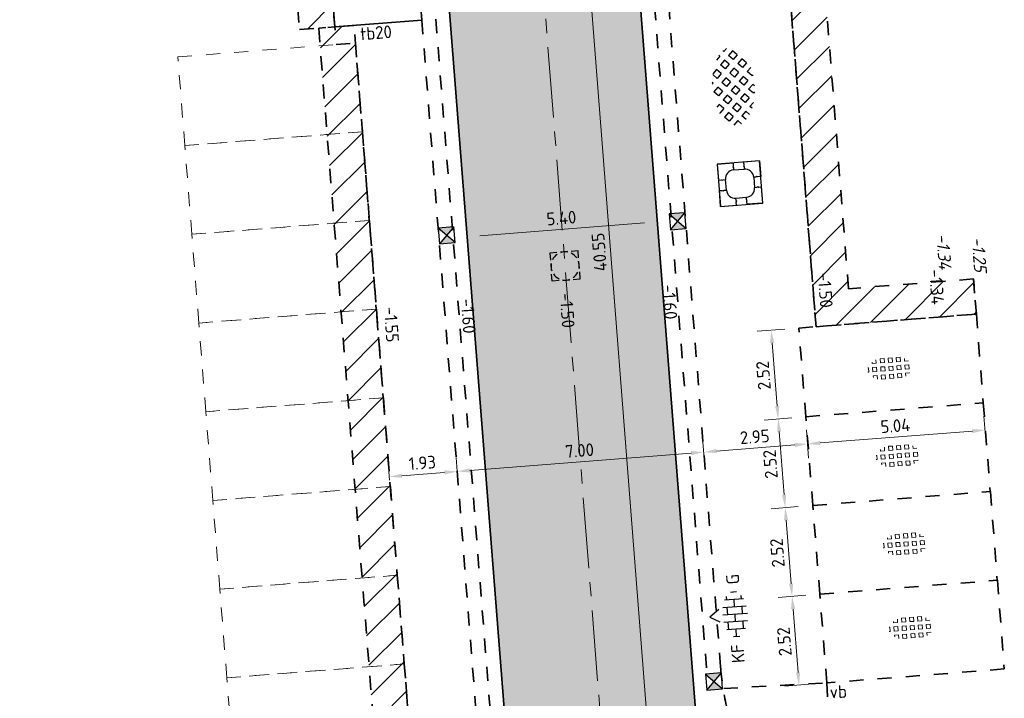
# Model space of a CAD drawing. Header units: metres. Extents: x 97990 to 98409, y 436026 to 436301.
# Tile 3 of 55: x 98071 to 98099, y 436106 to 436125. Entities that reach past the tile are written whole.
import ezdxf
from ezdxf.enums import TextEntityAlignment as Align

# ---------------------------------------------------------------- set-up
doc = ezdxf.new("R2010")
doc.units = ezdxf.units.M
doc.linetypes.add('AM-AS-SO', pattern=[16, 10, -2, 2, -2])
doc.linetypes.add('ZZ-HIDDEN-SO', pattern=[4, 2, -2])
for name, color, linetype, lineweight in [('B-RO-OG-BEBOUWING-V', 254, 'Continuous', 18), ('B-WE-VH-MATERIAALGRENS-G', 252, 'ZZ-HIDDEN-SO', 18), ('B-WE-VH-NAP-T18-200', 252, 'Continuous', 18), ('B-WE-VH-OPENVERHARDING_TEGEL_GRAS-S-200', 70, 'Continuous', 18), ('N-OI-RI-ITR-M-200', 7, 'Continuous', 18), ('N-WA-VH-MATERIAALGRENS-G', 7, 'ZZ-HIDDEN-SO', 35), ('N-WE-AM-AS_WEG-G', 10, 'AM-AS-SO', 18), ('N-WE-RI-HWA_KOLK-S-200', 150, 'Continuous', 25), ('N-WE-RI-HWA_PUTRAND-S-200', 150, 'Continuous', 25), ('N-WE-VH-FUNDERING-A-200', 252, 'Continuous', 18), ('N-WE-VH-FUNDERING-G', 7, 'Continuous', 35), ('N-WE-VH-HALFVERHARDING_GRASBETONSTEEN-S-200', 1, 'Continuous', 25), ('N-WE-VH-KANTOPSLUITING-T18-200', 1, 'Continuous', 18), ('N-WE-VH-KANTOPSLUITING_ELEMENT_BOOMKRANS-S', 40, 'Continuous', 25), ('N-WE-VH-KANTOPSLUITING_TROTTOIRBAND_180X200-G', 2, 'Continuous', 35), ('N-WE-VH-M-200', 7, 'Continuous', 18), ('N-WE-VH-MATERIAALGRENS-G', 7, 'ZZ-HIDDEN-SO', 35), ('N-WE-VH-NAP-T18-200', 4, 'Continuous', 18), ('N-WE-VH-OPENVERHARDING_BETONSTRAATSTEEN-S-200', 90, 'Continuous', 25)]:
    doc.layers.add(name, color=color, linetype=linetype, lineweight=lineweight)
doc.styles.add('NLCS-ISO', font='NLCS-ISO.ttf')
doc.styles.add('NLCS-ISO-M200-T18', font='NLCS-ISO.ttf', dxfattribs={"height": 0.36})
doc.styles.add('NLCS-ISO-M200-T18_CURSIEF', font='NLCS-ISO.ttf', dxfattribs={"oblique": 15, "height": 0.36})
doc.dimstyles.new('NLCS-M200-T18-PIJL_L2_H0', dxfattribs={"dimscale": 0.2, "dimtxt": 2.5, "dimasz": 1.8, "dimexe": 2, "dimexo": 2, "dimgap": 0.7, "dimtad": 1, "dimzin": 0, "dimdsep": 46, "dimtxsty": 'NLCS-ISO-M200-T18', "dimcen": 0, "dimdle": 2, "dimclrd": 256, "dimclre": 256, "dimclrt": 1, "dimadec": 0, "dimazin": 0, "dimtfac": 1, "dimtdec": 3, "dimtofl": 0, "dimtmove": 0, "dimatfit": 3, "dimfxl": 2, "dimfxlon": 1, "dimtfillclr": 256, "dimtolj": 1, "dimtzin": 0, "dimlwd": -1, "dimlwe": -1, "dimarcsym": 0})
doc.dimstyles.new('NLCS-M200-T18-PIJL_L2_H2', dxfattribs={"dimscale": 0.2, "dimtxt": 2.5, "dimasz": 1.8, "dimexe": 2, "dimexo": 2, "dimgap": 0.7, "dimtad": 1, "dimzin": 0, "dimdsep": 46, "dimtxsty": 'NLCS-ISO-M200-T18', "dimcen": 0, "dimdle": 2, "dimclrd": 256, "dimclre": 256, "dimclrt": 1, "dimazin": 0, "dimtfac": 1, "dimtdec": 3, "dimtofl": 0, "dimtmove": 0, "dimatfit": 3, "dimfxl": 2, "dimfxlon": 1, "dimtfillclr": 256, "dimtolj": 1, "dimtzin": 0, "dimlwd": -1, "dimlwe": -1, "dimarcsym": 0})

# ---------------------------------------------------------------- blocks, each defined once
blk = doc.blocks.new('SVH-BOOMKRANSBAND_1200X1200_180 200')
for p, q in [((-0.6, 0.6), (-0.6, 0.15)), ((-0.6, 0.6), (-0.15, 0.6)), ((0.6, 0.6), (0.15, 0.6)), ((0.6, 0.6), (0.6, 0.15)), ((-0.15, 0.4), (0.15, 0.4)), ((-0.4, -0.15), (-0.4, 0.15)), ((0.4, 0.15), (0.4, -0.15)), ((-0.6, -0.6), (-0.6, -0.15)), ((0.6, -0.6), (0.6, -0.15)), ((-0.15, -0.4), (0.15, -0.4)), ((-0.6, -0.6), (-0.15, -0.6)), ((0.6, -0.6), (0.15, -0.6))]:
    blk.add_line(p, q)
at = {"flags": 128}
blk.add_lwpolyline([(0.6, 0.6), (-0.6, 0.6), (-0.6, -0.6), (0.6, -0.6)], close=True, dxfattribs=at)
for points in [[(-0.15, 0.6), (-0.15, 0.517), (-0.165, 0.491), (-0.15, 0.464), (-0.15, 0.4)], [(0.15, 0.6), (0.15, 0.517), (0.135, 0.491), (0.15, 0.464), (0.15, 0.4)], [(-0.6, 0.15), (-0.517, 0.15), (-0.491, 0.135), (-0.464, 0.15), (-0.4, 0.15)], [(0.6, 0.15), (0.517, 0.15), (0.491, 0.165), (0.464, 0.15), (0.4, 0.15)], [(-0.6, -0.15), (-0.517, -0.15), (-0.491, -0.165), (-0.464, -0.15), (-0.4, -0.15)], [(0.6, -0.15), (0.517, -0.15), (0.491, -0.135), (0.464, -0.15), (0.4, -0.15)], [(-0.15, -0.6), (-0.15, -0.517), (-0.135, -0.491), (-0.15, -0.464), (-0.15, -0.4)], [(0.15, -0.6), (0.15, -0.517), (0.165, -0.491), (0.15, -0.464), (0.15, -0.4)]]:
    blk.add_lwpolyline(points, dxfattribs=at)
for centre, start, end in [((-0.15, 0.15), 90, 180), ((0.15, 0.15), 360, 90), ((-0.15, -0.15), 180, 270), ((0.15, -0.15), 270, 360)]:
    blk.add_arc(centre, 0.25, start, end)
blk = doc.blocks.new('SRI-PUT_PUTRAND_OPHOOGTEBRENGEN-SO')
at = {"lineweight": -3}
for points in [[(-1.01, 1.99), (-2.01, 1.99), (-2.01, 0.99)], [(0.49, 1.99), (-0.51, 1.99)], [(1.99, 0.99), (1.99, 1.99), (0.99, 1.99)], [(-2.01, 0.49), (-2.01, -0.51)], [(1.99, -0.51), (1.99, 0.49)], [(0.99, -2.01), (1.99, -2.01), (1.99, -1.01)], [(-0.51, -2.01), (0.49, -2.01)]]:
    blk.add_lwpolyline(points, dxfattribs=at)
blk.add_lwpolyline([(-1.01, -2.01), (-2.01, -2.01), (-2.01, -1.01)])
for start, end in [(120.0024, 150.0024), (74.9976, 104.9976), (29.9976, 59.9976), (165.0024, 195.0024), (344.9976, 14.9976), (210.0024, 240.0024), (299.9976, 329.9976), (255.0024, 285.0024)]:
    blk.add_arc((-0.01, -0.01), 2, start, end, dxfattribs=at)
blk = doc.blocks.new('SVH-GRASTEGEL_01_KL-SO')
for p, q in [((-1.29, 1.46), (-0.72, 1.46)), ((-1.29, 0.88), (-1.29, 1.46)), ((-0.72, 0.88), (-0.72, 1.46)), ((-0.14, 1.46), (0.43, 1.46)), ((-0.14, 0.88), (-0.14, 1.46)), ((0.43, 0.88), (0.43, 1.46)), ((1.01, 1.46), (1.58, 1.46)), ((1.01, 0.88), (1.01, 1.46)), ((1.58, 0.88), (1.58, 1.46)), ((-3.12, 0.31), (-3.02, 0.31)), ((-3.02, -0.27), (-3.02, 0.31)), ((-2.44, 0.88), (-2.44, 1.09)), ((-2.44, 0.88), (-1.87, 0.88)), ((-2.44, 0.31), (-1.87, 0.31)), ((-2.44, -0.27), (-2.44, 0.31)), ((-1.87, 0.88), (-1.87, 1.38)), ((-1.87, -0.27), (-1.87, 0.31)), ((-1.29, 0.88), (-0.72, 0.88)), ((-1.29, 0.31), (-0.72, 0.31)), ((-1.29, -0.27), (-1.29, 0.31)), ((-0.72, -0.27), (-0.72, 0.31)), ((-0.14, 0.88), (0.43, 0.88)), ((-0.14, 0.31), (0.43, 0.31)), ((-0.14, -0.27), (-0.14, 0.31)), ((0.43, -0.27), (0.43, 0.31)), ((1.01, 0.88), (1.58, 0.88)), ((1.01, 0.31), (1.58, 0.31)), ((1.01, -0.27), (1.01, 0.31)), ((1.58, -0.27), (1.58, 0.31)), ((2.16, 0.88), (2.16, 1.26)), ((2.16, 0.88), (2.72, 0.88)), ((2.16, 0.31), (2.73, 0.31)), ((2.16, -0.27), (2.16, 0.31)), ((2.73, -0.27), (2.73, 0.31)), ((-3.14, -0.27), (-3.02, -0.27)), ((-2.44, -0.27), (-1.87, -0.27)), ((-2.44, -0.84), (-1.87, -0.84)), ((-2.44, -1.09), (-2.44, -0.84)), ((-1.87, -1.38), (-1.87, -0.84)), ((-1.29, -0.27), (-0.72, -0.27)), ((-1.29, -0.84), (-0.72, -0.84)), ((-1.29, -1.42), (-1.29, -0.84)), ((-0.72, -1.42), (-0.72, -0.84)), ((-0.14, -0.27), (0.43, -0.27)), ((-0.14, -0.84), (0.43, -0.84)), ((-0.14, -1.42), (-0.14, -0.84)), ((0.43, -1.42), (0.43, -0.84)), ((1.01, -0.27), (1.58, -0.27)), ((1.01, -0.84), (1.58, -0.84)), ((1.01, -1.42), (1.01, -0.84)), ((1.58, -1.42), (1.58, -0.84)), ((2.16, -0.27), (2.73, -0.27)), ((2.16, -0.84), (2.73, -0.84)), ((2.16, -1.26), (2.16, -0.84)), ((2.73, -0.87), (2.73, -0.84)), ((-1.29, -1.42), (-0.72, -1.42)), ((-0.14, -1.42), (0.43, -1.42)), ((1.01, -1.42), (1.58, -1.42))]:
    blk.add_line(p, q)
at = {"style": 'NLCS-ISO'}
blk.add_attdef('FORMAAT', text='', height=1.8, dxfattribs=at).set_placement((-4.39, 0.02), align=Align.MIDDLE_RIGHT)
blk.add_attdef('KLEUR', text='', height=1.8, dxfattribs=at).set_placement((4.11, 0.02), align=Align.MIDDLE_LEFT)
at = {"style": 'NLCS-ISO', "flags": 1}
blk.add_attdef('FUNCTIE', text='', height=1.8, dxfattribs=at).set_placement((-0.14, -2.73), align=Align.TOP_CENTER)
blk = doc.blocks.new('SVH-GRASBETONSTEEN_02-SO')
for p, q in [((-1.16, 2.21), (-0.55, 2.83)), ((0.07, 2.21), (-0.55, 2.83)), ((0.69, 2.83), (0.56, 2.96)), ((0.69, 2.83), (0.8, 2.94)), ((1.31, 2.21), (1.89, 2.79)), ((-4.88, 0.97), (-4.26, 1.59)), ((-3.64, 0.97), (-4.26, 1.59)), ((-3.64, 2.21), (-3.59, 2.26)), ((-3.02, 1.59), (-3.64, 2.21)), ((-3.02, 1.59), (-2.4, 2.21)), ((-2.4, 2.21), (-2.77, 2.58)), ((-2.4, 0.97), (-1.78, 1.59)), ((-1.16, 0.97), (-1.78, 1.59)), ((-0.55, 1.59), (-1.16, 2.21)), ((-0.55, 1.59), (0.07, 2.21)), ((0.07, 0.97), (0.69, 1.59)), ((1.31, 0.97), (0.69, 1.59)), ((1.93, 1.59), (1.31, 2.21)), ((1.93, 1.59), (2.55, 2.21)), ((2.55, 2.21), (1.98, 2.78)), ((2.55, 0.97), (3.17, 1.59)), ((3.78, 0.97), (3.17, 1.59)), ((4.4, 1.59), (3.87, 2.12)), ((4.4, 1.59), (4.52, 1.71)), ((-4.88, -0.26), (-5.49, 0.35)), ((-4.26, 0.35), (-4.88, 0.97)), ((-4.26, 0.35), (-3.64, 0.97)), ((-3.64, -0.26), (-3.02, 0.35)), ((-2.4, -0.26), (-3.02, 0.35)), ((-1.78, 0.35), (-2.4, 0.97)), ((-1.78, 0.35), (-1.16, 0.97)), ((-1.16, -0.26), (-0.55, 0.35)), ((0.07, -0.26), (-0.55, 0.35)), ((0.69, 0.35), (0.07, 0.97)), ((0.69, 0.35), (1.31, 0.97)), ((1.31, -0.26), (1.93, 0.35)), ((2.55, -0.26), (1.93, 0.35)), ((3.17, 0.35), (2.55, 0.97)), ((3.17, 0.35), (3.78, 0.97)), ((3.78, -0.26), (4.4, 0.35)), ((5.02, -0.26), (4.4, 0.35)), ((5.02, 0.97), (5.14, 1.09)), ((5.42, 0.57), (5.02, 0.97)), ((-5.35, -0.74), (-4.88, -0.26)), ((-4.82, -1.45), (-4.26, -0.88)), ((-3.64, -1.5), (-4.26, -0.88)), ((-3.02, -0.88), (-3.64, -0.26)), ((-3.02, -0.88), (-2.4, -0.26)), ((-2.4, -1.5), (-1.78, -0.88)), ((-1.16, -1.5), (-1.78, -0.88)), ((-0.55, -0.88), (-1.16, -0.26)), ((-0.55, -0.88), (0.07, -0.26)), ((0.07, -1.5), (0.69, -0.88)), ((1.31, -1.5), (0.69, -0.88)), ((1.93, -0.88), (1.31, -0.26)), ((1.93, -0.88), (2.55, -0.26)), ((2.55, -1.5), (3.17, -0.88)), ((3.78, -1.5), (3.17, -0.88)), ((4.4, -0.88), (3.78, -0.26)), ((4.4, -0.88), (5.02, -0.26)), ((-4.12, -1.98), (-3.64, -1.5)), ((-3.29, -2.39), (-3.02, -2.12)), ((-2.48, -2.66), (-3.02, -2.12)), ((-1.78, -2.12), (-2.4, -1.5)), ((-1.78, -2.12), (-1.16, -1.5)), ((-1.16, -2.74), (-0.55, -2.12)), ((-0.98, -2.93), (-1.16, -2.74)), ((0.07, -2.74), (-0.55, -2.12)), ((-0.16, -2.97), (0.07, -2.74)), ((0.69, -2.12), (0.07, -1.5)), ((0.69, -2.12), (1.31, -1.5)), ((1.31, -2.74), (1.93, -2.12)), ((1.44, -2.87), (1.31, -2.74)), ((2.47, -2.66), (1.93, -2.12)), ((3.17, -2.12), (2.55, -1.5)), ((3.17, -2.12), (3.78, -1.5))]:
    blk.add_line(p, q)
at = {"style": 'NLCS-ISO'}
blk.add_attdef('FORMAAT', text='', height=1.8, dxfattribs=at).set_placement((-6.62, -0.1), align=Align.MIDDLE_RIGHT)
blk.add_attdef('KLEUR', text='', height=1.8, dxfattribs=at).set_placement((6.43, -0.1), align=Align.MIDDLE_LEFT)
at = {"style": 'NLCS-ISO', "flags": 1}
blk.add_attdef('FUNCTIE', text='', height=1.8, dxfattribs=at).set_placement((0, -3.98), align=Align.TOP_CENTER)
blk = doc.blocks.new('SRI-KOLK_STRAAT_01-SO')
h = blk.add_hatch(color=256)
h.dxf.hatch_style = 1
h.paths.add_polyline_path([(0, 1.125), (-1.125, 2.25), (-1.125, 0)])
h.paths.add_polyline_path([(1.125, 2.25), (0, 1.125), (1.125, 0)])
for p, q in [((-1.125, 0), (1.125, 2.25)), ((1.125, 0), (-1.125, 2.25))]:
    blk.add_line(p, q)
blk.add_lwpolyline([(-1.125, 0), (1.125, 0), (1.125, 2.25), (-1.125, 2.25)], close=True)
blk = doc.blocks.new('*D69')
at = {"layer": 'Defpoints', "color": 0, "ltscale": 0.2, "transparency": 16777216}
for p in [(98071.24, 436251.211), (98071.278, 436250.72), (98082.647, 436124.478)]:
    blk.add_point(p, dxfattribs=at)
at = {"layer": 'N-WE-VH-M-200', "ltscale": 0.2, "transparency": 16777216}
for p, q in [((98072.736, 436250.927), (98072.674, 436251.725)), ((98071.247, 436251.119), (98071.209, 436251.61)), ((98072.346, 436251.298), (98071.599, 436251.239))]:
    blk.add_line(p, q, dxfattribs=at)
for points in [[(98071.594, 436251.299), (98071.603, 436251.179), (98071.24, 436251.211)], [(98072.341, 436251.357), (98072.351, 436251.238), (98072.705, 436251.326)]]:
    blk.add_solid(points, dxfattribs=at)
at = {"layer": 'N-WE-VH-M-200', "color": 1, "ltscale": 0.2, "transparency": 16777216, "insert": (98071.947, 436251.587), "char_height": 0.36, "attachment_point": 5, "rotation": 4.4817, "style": 'NLCS-ISO-M200-T18'}
blk.add_mtext('\\A1;1.47', dxfattribs=at)
blk = doc.blocks.new('*D88')
at = {"layer": 'Defpoints', "color": 0, "ltscale": 0.2, "transparency": 16777216}
for p in [(98090.081, 436119.222), (98083.102, 436118.675), (98083.594, 436112.407)]:
    blk.add_point(p, dxfattribs=at)
at = {"layer": 'N-WE-VH-M-200', "ltscale": 0.2, "transparency": 16777216}
for p, q in [((98090.541, 436113.352), (98090.603, 436112.555)), ((98090.213, 436112.925), (98083.952, 436112.435)), ((98083.562, 436112.805), (98083.625, 436112.008))]:
    blk.add_line(p, q, dxfattribs=at)
for points in [[(98090.209, 436112.985), (98090.218, 436112.866), (98090.572, 436112.954)], [(98083.948, 436112.494), (98083.957, 436112.375), (98083.594, 436112.407)]]:
    blk.add_solid(points, dxfattribs=at)
at = {"layer": 'N-WE-VH-M-200', "color": 1, "ltscale": 0.2, "transparency": 16777216, "insert": (98087.058, 436112.999), "char_height": 0.36, "attachment_point": 5, "rotation": 4.4817, "style": 'NLCS-ISO-M200-T18'}
blk.add_mtext('\\A1;7.00', dxfattribs=at)
blk = doc.blocks.new('*D89')
at = {"layer": 'Defpoints', "color": 0, "ltscale": 0.2, "transparency": 16777216}
for p in [(98083.102, 436118.675), (98081.668, 436112.256), (98081.707, 436111.765)]:
    blk.add_point(p, dxfattribs=at)
at = {"layer": 'N-WE-VH-M-200', "ltscale": 0.2, "transparency": 16777216}
for p, q in [((98081.676, 436112.164), (98081.637, 436112.654)), ((98083.562, 436112.805), (98083.625, 436112.008)), ((98083.235, 436112.378), (98082.027, 436112.284))]:
    blk.add_line(p, q, dxfattribs=at)
for points in [[(98083.23, 436112.438), (98083.239, 436112.319), (98083.594, 436112.407)], [(98082.023, 436112.344), (98082.032, 436112.224), (98081.668, 436112.256)]]:
    blk.add_solid(points, dxfattribs=at)
at = {"layer": 'N-WE-VH-M-200', "color": 1, "ltscale": 0.2, "transparency": 16777216, "insert": (98082.606, 436112.65), "char_height": 0.36, "attachment_point": 5, "rotation": 4.4817, "style": 'NLCS-ISO-M200-T18'}
blk.add_mtext('\\A1;1.93', dxfattribs=at)
blk = doc.blocks.new('*D90')
at = {"layer": 'Defpoints', "color": 0, "ltscale": 0.2, "transparency": 16777216}
for p in [(98090.081, 436119.222), (98093.266, 436116.3), (98093.51, 436113.184)]:
    blk.add_point(p, dxfattribs=at)
at = {"layer": 'N-WE-VH-M-200', "ltscale": 0.2, "transparency": 16777216}
for p, q in [((98093.479, 436113.583), (98093.541, 436112.785)), ((98090.541, 436113.352), (98090.603, 436112.555)), ((98090.931, 436112.982), (98093.151, 436113.156))]:
    blk.add_line(p, q, dxfattribs=at)
for points in [[(98093.146, 436113.215), (98093.156, 436113.096), (98093.51, 436113.184)], [(98090.926, 436113.041), (98090.936, 436112.922), (98090.572, 436112.954)]]:
    blk.add_solid(points, dxfattribs=at)
at = {"layer": 'N-WE-VH-M-200', "color": 1, "ltscale": 0.2, "transparency": 16777216, "insert": (98092.016, 436113.388), "char_height": 0.36, "attachment_point": 5, "rotation": 4.4817, "style": 'NLCS-ISO-M200-T18'}
blk.add_mtext('\\A1;2.95', dxfattribs=at)
blk = doc.blocks.new('*D91')
at = {"layer": 'Defpoints', "color": 0, "ltscale": 0.2, "transparency": 16777216}
for p in [(98098.535, 436113.578), (98098.671, 436111.837), (98093.646, 436111.443)]:
    blk.add_point(p, dxfattribs=at)
at = {"layer": 'N-WE-VH-M-200', "ltscale": 0.2, "transparency": 16777216}
for p, q in [((98098.566, 436113.179), (98098.503, 436113.976)), ((98093.541, 436112.785), (98093.479, 436113.583)), ((98093.869, 436113.212), (98098.176, 436113.55))]:
    blk.add_line(p, q, dxfattribs=at)
for points in [[(98098.171, 436113.609), (98098.18, 436113.49), (98098.535, 436113.578)], [(98093.864, 436113.272), (98093.874, 436113.152), (98093.51, 436113.184)]]:
    blk.add_solid(points, dxfattribs=at)
at = {"layer": 'N-WE-VH-M-200', "color": 1, "ltscale": 0.2, "transparency": 16777216, "insert": (98095.997, 436113.7), "char_height": 0.36, "attachment_point": 5, "rotation": 4.4817, "style": 'NLCS-ISO-M200-T18'}
blk.add_mtext('\\A1;5.04', dxfattribs=at)
blk = doc.blocks.new('*D260')
at = {"layer": 'Defpoints', "color": 0, "ltscale": 0.2, "transparency": 16777216}
for p in [(98087.731, 436138.966), (98082.347, 436138.544), (98089.259, 436119.475)]:
    blk.add_point(p, dxfattribs=at)
at = {"layer": 'N-OI-RI-ITR-M-200', "ltscale": 0.2, "transparency": 16777216}
for p, q in [((98089.227, 436119.874), (98089.29, 436119.076)), ((98083.844, 436119.452), (98083.906, 436118.654)), ((98084.234, 436119.081), (98088.9, 436119.447))]:
    blk.add_line(p, q, dxfattribs=at)
for points in [[(98088.895, 436119.507), (98088.904, 436119.387), (98089.259, 436119.475)], [(98084.229, 436119.141), (98084.239, 436119.021), (98083.875, 436119.053)]]:
    blk.add_solid(points, dxfattribs=at)
at = {"layer": 'N-OI-RI-ITR-M-200', "color": 1, "ltscale": 0.2, "transparency": 16777216, "insert": (98086.542, 436119.583), "char_height": 0.36, "attachment_point": 5, "rotation": 4.4817, "style": 'NLCS-ISO-M200-T18'}
blk.add_mtext('\\A1;5.40', dxfattribs=at)
blk = doc.blocks.new('*D245')
at = {"layer": 'Defpoints', "color": 0, "ltscale": 0.2, "transparency": 16777216}
for p in [(98087.731, 436138.966), (98089.518, 436098.428), (98090.9, 436098.536)]:
    blk.add_point(p, dxfattribs=at)
at = {"layer": 'N-OI-RI-ITR-M-200', "ltscale": 0.2, "transparency": 16777216}
for p, q in [((98086.748, 436138.889), (98085.951, 436138.826)), ((98086.378, 436138.499), (98089.49, 436098.787)), ((98089.917, 436098.459), (98089.12, 436098.397))]:
    blk.add_line(p, q, dxfattribs=at)
for points in [[(98086.318, 436138.494), (98086.438, 436138.503), (98086.35, 436138.858)], [(98089.431, 436098.782), (98089.55, 436098.792), (98089.518, 436098.428)]]:
    blk.add_solid(points, dxfattribs=at)
at = {"layer": 'N-OI-RI-ITR-M-200', "color": 1, "ltscale": 0.2, "transparency": 16777216, "insert": (98087.615, 436118.618), "char_height": 0.36, "attachment_point": 5, "rotation": 94.4817, "style": 'NLCS-ISO-M200-T18'}
blk.add_mtext('\\A1;40.55', dxfattribs=at)
blk = doc.blocks.new('*D270')
at = {"layer": 'Defpoints', "color": 0, "ltscale": 0.2, "transparency": 16777216}
for p in [(98099.024, 436107.5), (98094.081, 436101.21)]:
    blk.add_point(p, dxfattribs=at)
at = {"layer": 'N-WE-VH-M-200', "ltscale": 0.2, "transparency": 16777216}
blk.add_line((98092.64, 436099.376), (98093.859, 436100.927), dxfattribs=at)
blk.add_solid([(98093.812, 436100.964), (98093.906, 436100.89), (98094.081, 436101.21)], dxfattribs=at)
at = {"layer": 'N-WE-VH-M-200', "color": 1, "ltscale": 0.2, "transparency": 16777216, "insert": (98092.887, 436100.208), "char_height": 0.36, "attachment_point": 5, "rotation": 51.8405, "style": 'NLCS-ISO-M200-T18'}
blk.add_mtext('\\A1;R=8.00', dxfattribs=at)
blk = doc.blocks.new('*D275')
at = {"layer": 'Defpoints', "color": 0, "ltscale": 0.2, "transparency": 16777216}
for p in [(98093.464, 436113.955), (98092.877, 436111.383), (98093.646, 436111.443)]:
    blk.add_point(p, dxfattribs=at)
at = {"layer": 'N-WE-VH-M-200', "ltscale": 0.2, "transparency": 16777216}
for p, q in [((98093.065, 436113.924), (98092.281, 436113.863)), ((98092.708, 436113.535), (98092.848, 436111.741)), ((98093.248, 436111.412), (98092.478, 436111.351))]:
    blk.add_line(p, q, dxfattribs=at)
for points in [[(98092.648, 436113.53), (98092.768, 436113.54), (98092.68, 436113.894)], [(98092.789, 436111.737), (98092.908, 436111.746), (98092.877, 436111.383)]]:
    blk.add_solid(points, dxfattribs=at)
at = {"layer": 'N-WE-VH-M-200', "color": 1, "ltscale": 0.2, "transparency": 16777216, "insert": (98092.459, 436112.613), "char_height": 0.36, "attachment_point": 5, "rotation": 94.4817, "style": 'NLCS-ISO-M200-T18'}
blk.add_mtext('\\A1;2.52', dxfattribs=at)
blk = doc.blocks.new('*D276')
at = {"layer": 'Defpoints', "color": 0, "ltscale": 0.2, "transparency": 16777216}
for p in [(98093.646, 436111.443), (98093.074, 436108.869), (98093.858, 436108.931)]:
    blk.add_point(p, dxfattribs=at)
at = {"layer": 'N-WE-VH-M-200', "ltscale": 0.2, "transparency": 16777216}
for p, q in [((98093.248, 436111.412), (98092.478, 436111.351)), ((98092.905, 436111.024), (98093.045, 436109.228)), ((98093.459, 436108.9), (98092.675, 436108.838))]:
    blk.add_line(p, q, dxfattribs=at)
for points in [[(98092.845, 436111.019), (98092.964, 436111.028), (98092.877, 436111.383)], [(98092.986, 436109.224), (98093.105, 436109.233), (98093.074, 436108.869)]]:
    blk.add_solid(points, dxfattribs=at)
at = {"layer": 'N-WE-VH-M-200', "color": 1, "ltscale": 0.2, "transparency": 16777216, "insert": (98092.656, 436110.101), "char_height": 0.36, "attachment_point": 5, "rotation": 94.4817, "style": 'NLCS-ISO-M200-T18'}
blk.add_mtext('\\A1;2.52', dxfattribs=at)
blk = doc.blocks.new('*D277')
at = {"layer": 'Defpoints', "color": 0, "ltscale": 0.2, "transparency": 16777216}
for p in [(98093.858, 436108.931), (98093.27, 436106.357), (98094.055, 436106.419)]:
    blk.add_point(p, dxfattribs=at)
at = {"layer": 'N-WE-VH-M-200', "ltscale": 0.2, "transparency": 16777216}
for p, q in [((98093.459, 436108.9), (98092.675, 436108.838)), ((98093.102, 436108.51), (98093.242, 436106.716)), ((98093.656, 436106.387), (98092.872, 436106.326))]:
    blk.add_line(p, q, dxfattribs=at)
for points in [[(98093.042, 436108.506), (98093.161, 436108.515), (98093.074, 436108.869)], [(98093.182, 436106.711), (98093.302, 436106.721), (98093.27, 436106.357)]]:
    blk.add_solid(points, dxfattribs=at)
at = {"layer": 'N-WE-VH-M-200', "color": 1, "ltscale": 0.2, "transparency": 16777216, "insert": (98092.853, 436107.588), "char_height": 0.36, "attachment_point": 5, "rotation": 94.4817, "style": 'NLCS-ISO-M200-T18'}
blk.add_mtext('\\A1;2.52', dxfattribs=at)
blk = doc.blocks.new('*D278')
at = {"layer": 'Defpoints', "color": 0, "ltscale": 0.2, "transparency": 16777216}
for p in [(98093.267, 436116.468), (98092.68, 436113.894), (98093.464, 436113.955)]:
    blk.add_point(p, dxfattribs=at)
at = {"layer": 'N-WE-VH-M-200', "ltscale": 0.2, "transparency": 16777216}
for p, q in [((98092.868, 436116.436), (98092.084, 436116.375)), ((98092.511, 436116.047), (98092.652, 436114.253)), ((98093.065, 436113.924), (98092.281, 436113.863))]:
    blk.add_line(p, q, dxfattribs=at)
for points in [[(98092.451, 436116.043), (98092.571, 436116.052), (98092.483, 436116.406)], [(98092.592, 436114.248), (98092.711, 436114.258), (98092.68, 436113.894)]]:
    blk.add_solid(points, dxfattribs=at)
at = {"layer": 'N-WE-VH-M-200', "color": 1, "ltscale": 0.2, "transparency": 16777216, "insert": (98092.262, 436115.125), "char_height": 0.36, "attachment_point": 5, "rotation": 94.4817, "style": 'NLCS-ISO-M200-T18'}
blk.add_mtext('\\A1;2.52', dxfattribs=at)
blk = doc.blocks.new('SVH-BSS_KEIFORMAAT_HALFST_KL-SO')
for p, q in [((-1.05, -1.66), (-1.05, 1.66)), ((0, -1.75), (0, 1.75)), ((1.05, -1.66), (1.05, 1.66)), ((-3.15, -0.43), (-3.15, 0.43)), ((-3.15, 0), (-2.1, 0)), ((-2.1, -1.34), (-2.1, 1.34)), ((-2.1, 1.05), (-1.05, 1.05)), ((-1.05, 0), (0, 0)), ((0, 1.05), (1.05, 1.05)), ((1.05, 0), (2.1, 0)), ((2.1, -1.34), (2.1, 1.34)), ((2.1, 1.05), (2.6, 1.05)), ((3.15, -0.43), (3.15, 0.43)), ((3.15, 0), (3.25, 0)), ((-2.1, -1.05), (-1.05, -1.05)), ((0, -1.05), (1.05, -1.05)), ((2.1, -1.05), (2.6, -1.05))]:
    blk.add_line(p, q)
at = {"style": 'NLCS-ISO'}
blk.add_attdef('FORMAAT', text='', height=1.8, dxfattribs=at).set_placement((-4.25, 0), align=Align.MIDDLE_RIGHT)
blk.add_attdef('KLEUR', text='', height=1.8, dxfattribs=at).set_placement((4.25, 0), align=Align.MIDDLE_LEFT)
at = {"style": 'NLCS-ISO', "flags": 1}
blk.add_attdef('FUNCTIE', text='', height=1.8, dxfattribs=at).set_placement((0, -2.75), align=Align.TOP_CENTER)

msp = doc.modelspace()

# ---------------------------------------------------------------- hatches: boundary and pattern name
at = {"layer": 'B-RO-OG-BEBOUWING-V', "ltscale": 0.2, "transparency": 33554687}
h = msp.add_hatch(dxfattribs=at)
h.set_pattern_fill('ANSI31', color=252, scale=0.2)
h.paths.add_polyline_path([(98098.211, 436117.858), (98094.67, 436117.581), (98093.852, 436128.021), (98093.357, 436127.982), (98093.119, 436131.013), (98093.615, 436131.051), (98093.497, 436132.547), (98092.979, 436139.159), (98092.48, 436139.12), (98091.652, 436149.688), (98092.151, 436149.727), (98091.475, 436158.348), (98090.981, 436158.309), (98090.743, 436161.34), (98091.238, 436161.379), (98090.772, 436167.316), (98089.775, 436167.238), (98090.162, 436162.298), (98089.668, 436162.259), (98090.062, 436157.234), (98090.556, 436157.273), (98091.076, 436150.646), (98090.577, 436150.607), (98091.561, 436138.045), (98092.06, 436138.084), (98092.5, 436132.469), (98092.539, 436131.97), (98092.044, 436131.931), (98092.438, 436126.907), (98092.933, 436126.946), (98093.752, 436116.506), (98098.289, 436116.861)])
h = msp.add_hatch(dxfattribs=at)
h.set_pattern_fill('ANSI31', color=252, scale=0.2)
h.paths.add_polyline_path([(98080.129, 436124.996), (98079.706, 436130.382), (98078.709, 436130.303), (98079.132, 436124.918)])
h = msp.add_hatch(dxfattribs=at)
h.set_pattern_fill('ANSI31', color=252, scale=0.2)
h.paths.add_polyline_path([(98079.675, 436124.96), (98081.218, 436105.361), (98080.664, 436105.318), (98081.687, 436092.235), (98082.697, 436092.145), (98081.739, 436104.399), (98082.293, 436104.443), (98080.672, 436125.039)])
at = {"layer": 'N-WE-VH-FUNDERING-A-200'}
h = msp.add_hatch(dxfattribs=at)
h.set_pattern_fill('AVH-FUNDERING_OVERIG-SO', color=252, scale=0.2, pattern_type=2)
h.set_pattern_definition([(0, (98082.75083, 436133.39626), (1.299038, 0.25), [0.288676, -1.443376]), (60, (98083.0395, 436133.89626), (-4e-07, 0.4999994), [0.288676, -1.443376]), (120, (98082.75083, 436133.39626), (-0.866026, 0.5000005), [0.288676, -1.443376])])
h.paths.add_polyline_path([(98085.516, 436098.114), (98090.9, 436098.536), (98087.731, 436138.966), (98082.347, 436138.544)])

# ---------------------------------------------------------------- linework, layer by layer
at = {"layer": 'B-WE-VH-MATERIAALGRENS-G', "ltscale": 0.2}
for p, q in [((98075.686, 436124.147), (98080.164, 436124.497)), ((98075.883, 436121.634), (98075.686, 436124.147)), ((98080.908, 436122.028), (98075.883, 436121.634)), ((98075.884, 436121.634), (98080.909, 436122.028)), ((98076.081, 436119.122), (98075.884, 436121.634)), ((98081.106, 436119.516), (98076.081, 436119.122)), ((98076.082, 436119.122), (98081.107, 436119.516)), ((98076.279, 436116.61), (98076.082, 436119.122)), ((98081.304, 436117.004), (98076.279, 436116.61)), ((98076.28, 436116.61), (98081.305, 436117.004)), ((98076.477, 436114.098), (98076.28, 436116.61)), ((98081.502, 436114.491), (98076.477, 436114.098)), ((98076.478, 436114.098), (98081.503, 436114.491)), ((98076.675, 436111.585), (98076.478, 436114.098)), ((98081.7, 436111.979), (98076.675, 436111.585)), ((98076.676, 436111.585), (98081.701, 436111.979)), ((98076.873, 436109.073), (98076.676, 436111.585)), ((98081.897, 436109.467), (98076.873, 436109.073)), ((98076.874, 436109.073), (98081.898, 436109.467)), ((98077.071, 436106.561), (98076.874, 436109.073)), ((98082.095, 436106.955), (98077.071, 436106.561)), ((98077.072, 436106.561), (98082.096, 436106.955)), ((98077.269, 436104.049), (98077.072, 436106.561))]:
    msp.add_line(p, q, dxfattribs=at)
at = {"layer": 'N-WA-VH-MATERIAALGRENS-G', "ltscale": 0.2}
for p, q in [((98091.049, 436106.875), (98089.064, 436132.199)), ((98079.669, 436130.881), (98080.168, 436124.498)), ((98093.752, 436116.506), (98092.933, 436126.946)), ((98080.164, 436124.497), (98080.711, 436124.54)), ((98080.711, 436124.54), (98080.908, 436122.028)), ((98080.909, 436122.028), (98081.106, 436119.516)), ((98081.107, 436119.516), (98081.304, 436117.004)), ((98081.305, 436117.004), (98081.502, 436114.491)), ((98093.462, 436113.955), (98093.265, 436116.468)), ((98081.503, 436114.491), (98081.7, 436111.979)), ((98093.463, 436113.955), (98098.487, 436114.349)), ((98093.66, 436111.443), (98093.463, 436113.955)), ((98081.701, 436111.979), (98081.897, 436109.467)), ((98093.661, 436111.443), (98098.686, 436111.837)), ((98093.858, 436108.931), (98093.661, 436111.443)), ((98081.898, 436109.467), (98082.095, 436106.955)), ((98093.859, 436108.931), (98098.884, 436109.325)), ((98094.056, 436106.419), (98093.859, 436108.931)), ((98082.096, 436106.955), (98082.293, 436104.443))]:
    msp.add_line(p, q, dxfattribs=at)
msp.add_arc((98099.024, 436107.5), 8, 184.4817, 192.5392, dxfattribs=at)
at = {"layer": 'N-WE-AM-AS_WEG-G', "ltscale": 0.2}
msp.add_line((98088.319, 436096.907), (98074.175, 436277.363), dxfattribs=at)
at = {"layer": 'N-WE-VH-FUNDERING-G'}
msp.add_lwpolyline([(98085.516, 436098.114), (98090.9, 436098.536), (98087.731, 436138.966), (98082.347, 436138.544)], close=True, dxfattribs=at)
at = {"layer": 'N-WE-VH-KANTOPSLUITING_TROTTOIRBAND_180X200-G'}
msp.add_lwpolyline([(98079.708, 436130.382), (98082.17, 436130.575), (98082.592, 436125.189), (98080.129, 436124.996)], close=True, dxfattribs=at)
at = {"layer": 'N-WE-VH-MATERIAALGRENS-G', "ltscale": 0.2}
for p, q in [((98090.65, 436106.844), (98088.665, 436132.168)), ((98078.709, 436130.304), (98079.13, 436124.918)), ((98085.061, 436093.683), (98082.592, 436125.189)), ((98085.46, 436093.714), (98082.99, 436125.221)), ((98093.265, 436116.468), (98098.289, 436116.861)), ((98098.289, 436116.861), (98098.486, 436114.349)), ((98098.487, 436114.349), (98098.684, 436111.837)), ((98098.686, 436111.837), (98098.883, 436109.325)), ((98098.884, 436109.325), (98099.081, 436106.812)), ((98099.081, 436106.812), (98094.056, 436106.419)), ((98091.137, 436106.26), (98094.056, 436106.419)), ((98094.056, 436106.419), (98094.085, 436105.932))]:
    msp.add_line(p, q, dxfattribs=at)
for points in [[(98090.556, 436157.273), (98091.076, 436150.646), (98090.577, 436150.607), (98091.561, 436138.045), (98092.06, 436138.084), (98092.5, 436132.469), (98092.539, 436131.97), (98092.044, 436131.931), (98092.438, 436126.907), (98092.933, 436126.946), (98093.752, 436116.506), (98098.289, 436116.861), (98098.211, 436117.858), (98094.67, 436117.581), (98093.852, 436128.021), (98093.357, 436127.982), (98093.119, 436131.013), (98093.615, 436131.051), (98093.497, 436132.547), (98092.979, 436139.159), (98092.48, 436139.12), (98091.652, 436149.688), (98092.151, 436149.727), (98091.475, 436158.348)], [(98079.132, 436124.918), (98080.129, 436124.996)], [(98098.21, 436117.858), (98098.289, 436116.861)]]:
    msp.add_lwpolyline(points, dxfattribs=at)
msp.add_lwpolyline([(98079.675, 436124.96), (98081.218, 436105.361), (98080.664, 436105.318), (98081.687, 436092.235), (98082.697, 436092.145), (98081.739, 436104.399), (98082.293, 436104.443), (98080.672, 436125.039)], close=True, dxfattribs=at)
at = {"layer": 'N-WE-VH-OPENVERHARDING_BETONSTRAATSTEEN-S-200', "ltscale": 0.2}
msp.add_lwpolyline([(98091, 436108.501), (98090.742, 436108.283), (98091.029, 436108.151)], dxfattribs=at)

# ---------------------------------------------------------------- block references
at = {"layer": 'B-WE-VH-OPENVERHARDING_TEGEL_GRAS-S-200', "xscale": 0.2, "yscale": 0.2, "zscale": 0.2, "rotation": 4.469163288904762}
for p in [(98095.843, 436115.323), (98096.08, 436112.847), (98096.274, 436110.348), (98096.447, 436107.979)]:
    msp.add_blockref('SVH-GRASTEGEL_01_KL-SO', p, dxfattribs=at)
at = {"layer": 'N-WE-RI-HWA_KOLK-S-200'}
for p, xscale, yscale, rotation in [((98089.61, 436119.474), 0.1999999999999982, 0.1999999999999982, 274.48), ((98083.519, 436119.111), 0.2, 0.2, 94.48000000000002), ((98090.641, 436106.441), 0.1999999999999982, 0.1999999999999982, 274.48)]:
    msp.add_blockref('SRI-KOLK_STRAAT_01-SO', p, dxfattribs=dict(at, xscale=xscale, yscale=yscale, rotation=rotation))
at = {"layer": 'N-WE-RI-HWA_PUTRAND-S-200', "xscale": 0.2, "yscale": 0.2, "zscale": 0.2, "rotation": 4.481688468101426}
msp.add_blockref('SRI-PUT_PUTRAND_OPHOOGTEBRENGEN-SO', (98086.65, 436118.227), dxfattribs=at)
at = {"layer": 'N-WE-VH-HALFVERHARDING_GRASBETONSTEEN-S-200', "xscale": 0.2000000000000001, "yscale": 0.2000000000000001, "zscale": 0.2000000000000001, "rotation": 94.37042269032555}
msp.add_blockref('SVH-GRASBETONSTEEN_02-SO', (98091.413, 436123.311), dxfattribs=at)
at = {"layer": 'N-WE-VH-KANTOPSLUITING_ELEMENT_BOOMKRANS-S', "rotation": 4.60838054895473}
msp.add_blockref('SVH-BOOMKRANSBAND_1200X1200_180 200', (98091.6, 436120.557), dxfattribs=at)
at = {"layer": 'N-WE-VH-OPENVERHARDING_BETONSTRAATSTEEN-S-200', "ltscale": 0.2, "xscale": 0.2, "yscale": 0.2, "zscale": 0.2, "rotation": 93.94682339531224}
msp.add_blockref('SVH-BSS_KEIFORMAAT_HALFST_KL-SO', (98091.461, 436108.358), dxfattribs=at).add_auto_attribs({'FORMAAT': 'KF', 'KLEUR': 'G'})

# ---------------------------------------------------------------- texts
at = {"layer": 'B-WE-VH-NAP-T18-200', "linetype": 'Continuous', "style": 'NLCS-ISO-M200-T18_CURSIEF', "oblique": 15}
for s, p in [('-1.34', (98097.152, 436119.123, -1.338)), ('-1.25', (98098.153, 436119.037, -1.245))]:
    msp.add_text(s, height=0.36, rotation=274.471, dxfattribs=at).set_placement(p)
at = {"layer": 'N-WE-VH-KANTOPSLUITING-T18-200', "ltscale": 0.2, "style": 'NLCS-ISO-M200-T18'}
for s, rotation, p in [('tb20', 4.4815, (98080.861, 436124.616)), ('vb', 2.7504, (98094.146, 436105.978))]:
    msp.add_text(s, height=0.36, rotation=rotation, dxfattribs=at).set_placement(p)
at = {"layer": 'N-WE-VH-NAP-T18-200', "ltscale": 0.2, "style": 'NLCS-ISO-M200-T18'}
for s, p in [('-1.50', (98093.801, 436118.02)), ('-1.34', (98096.952, 436118.122)), ('-1.60', (98089.401, 436117.689)), ('-1.50', (98086.496, 436117.448)), ('-1.60', (98083.696, 436117.289)), ('-1.55', (98081.52, 436117.058))]:
    msp.add_text(s, height=0.36, rotation=273.8617, dxfattribs=at).set_placement(p)

# ---------------------------------------------------------------- dimensions: what is measured, and where the dimension line sits
at = {"layer": 'N-OI-RI-ITR-M-200', "ltscale": 0.2}
for base, p1, p2, angle, picture, middle in [((98089.259, 436119.475), (98082.347, 436138.544), (98087.731, 436138.966), 4.4817, '*D260', (98086.542, 436119.583)), ((98089.518, 436098.428), (98087.731, 436138.966), (98090.9, 436098.536), 94.4817, '*D245', (98087.615, 436118.618))]:
    dim = msp.add_linear_dim(base=base, p1=p1, p2=p2, angle=angle, dimstyle='NLCS-M200-T18-PIJL_L2_H2', dxfattribs=at)
    dim.commit()
    dim.dimension.update_dxf_attribs({"geometry": picture, "text_midpoint": middle})
at = {"layer": 'N-WE-VH-M-200', "ltscale": 0.2}
for base, p1, p2, angle, override, picture, middle in [((98071.24, 436251.211), (98082.647, 436124.478), (98071.278, 436250.72), 4.4817, {"dimclrt": 1, "dimtmove": 1}, '*D69', (98071.947, 436251.587)), ((98083.594, 436112.407), (98090.081, 436119.222), (98083.102, 436118.675), 4.4817, {"dimclrt": 1}, '*D88', (98087.058, 436112.999)), ((98093.51, 436113.184), (98090.081, 436119.222), (98093.266, 436116.3), 4.4817, {"dimclrt": 1}, '*D90', (98092.016, 436113.388)), ((98081.668, 436112.256), (98083.102, 436118.675), (98081.707, 436111.765), 4.4817, {"dimclrt": 1, "dimtmove": 1}, '*D89', (98082.606, 436112.65)), ((98092.877, 436111.383), (98093.464, 436113.955), (98093.646, 436111.443), 94.4817, {"dimtmove": 1}, '*D275', (98092.459, 436112.613)), ((98098.535, 436113.578), (98093.646, 436111.443), (98098.671, 436111.837), 4.4817, {"dimclrt": 1}, '*D91', (98095.997, 436113.7)), ((98093.074, 436108.869), (98093.646, 436111.443), (98093.858, 436108.931), 94.4817, {"dimtmove": 1}, '*D276', (98092.656, 436110.101)), ((98093.27, 436106.357), (98093.858, 436108.931), (98094.055, 436106.419), 94.4817, {"dimtmove": 1}, '*D277', (98092.853, 436107.588))]:
    dim = msp.add_linear_dim(base=base, p1=p1, p2=p2, angle=angle, dimstyle='NLCS-M200-T18-PIJL_L2_H0', override=override, dxfattribs=at)
    dim.commit()
    dim.dimension.update_dxf_attribs({"geometry": picture, "text_midpoint": middle})
dim = msp.add_linear_dim(base=(98092.68, 436113.894), p1=(98093.267, 436116.468), p2=(98093.464, 436113.955), angle=94.4817, dimstyle='NLCS-M200-T18-PIJL_L2_H0', dxfattribs=at)
dim.commit()
dim.dimension.update_dxf_attribs({"geometry": '*D278', "text_midpoint": (98092.262, 436115.125)})
dim = msp.add_radius_dim(center=(98099.024, 436107.5), mpoint=(98094.081, 436101.21), dimstyle='NLCS-M200-T18-PIJL_L2_H2', override={"dimpost": 'R=<>'}, dxfattribs=at)
dim.commit()
dim.dimension.update_dxf_attribs({"geometry": '*D270', "text_midpoint": (98092.887, 436100.208)})

doc.saveas('drawing.dxf')
